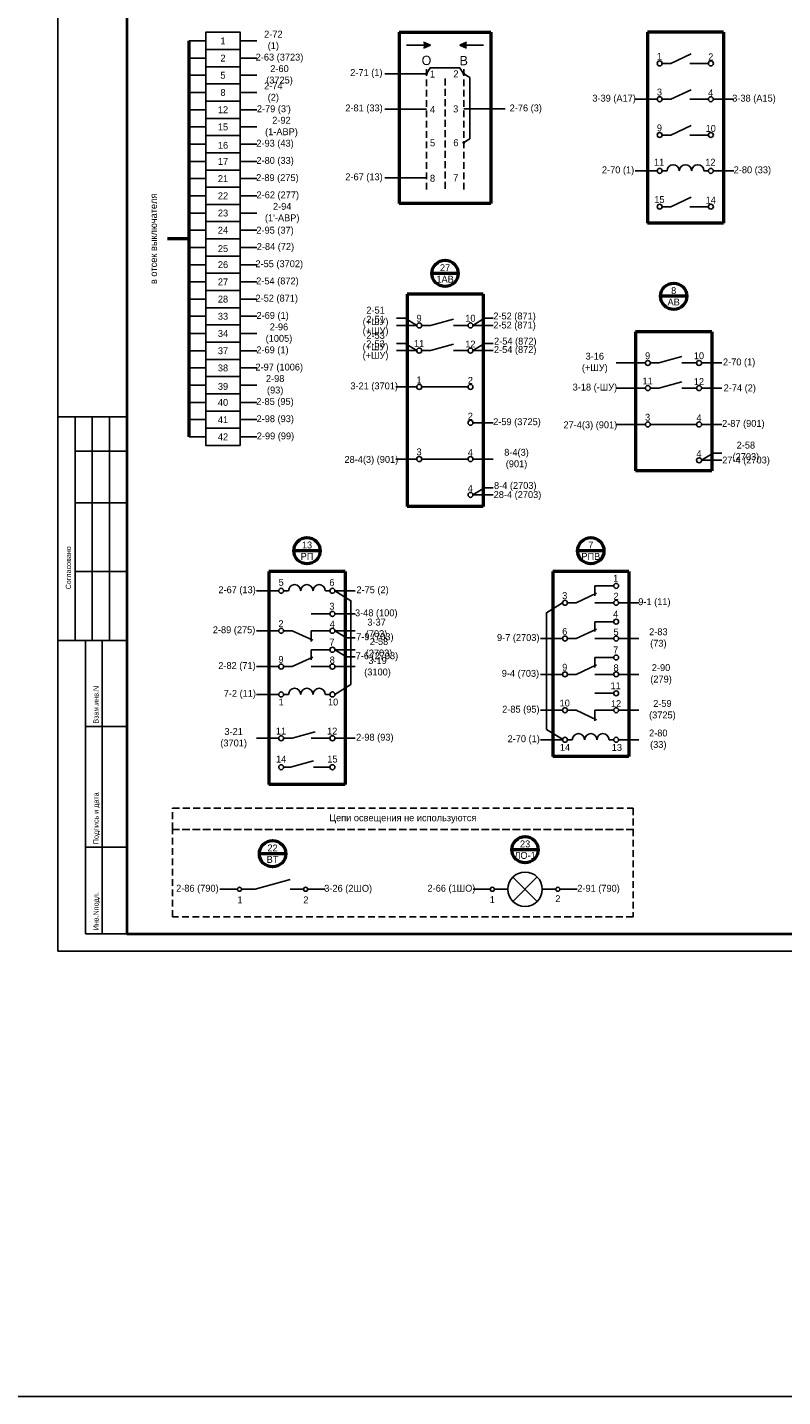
# Model space of a CAD drawing. Header units: millimetres. Extents: x 4897 to 12009, y -3017 to 2708.
# Tile 63 of 86: x 9037 to 9256, y -83 to 314. Entities that reach past the tile are written whole.
import ezdxf

# ---------------------------------------------------------------- set-up
doc = ezdxf.new("R2010")
doc.units = ezdxf.units.MM
doc.linetypes.add('JIS_02_2.0', pattern=[3, 2, -1])
doc.styles.add('SIMPLEX', font='txt', dxfattribs={"height": 5})

msp = doc.modelspace()

# ---------------------------------------------------------------- hatches: boundary and pattern name
h = msp.add_hatch(color=256)
h.dxf.hatch_style = 1
h.paths.add_polyline_path([(9151.6, 308.33), (9153.61, 309.18), (9151.6, 310.04)])
h = msp.add_hatch(color=256)
h.dxf.hatch_style = 1
h.paths.add_polyline_path([(9164.1, 308.33), (9162.1, 309.18), (9164.1, 310.04)])

# ---------------------------------------------------------------- linework, layer by layer
for p, q in [((9045.39, 46.06), (9045.39, 343.11)), ((9045.39, 46.06), (9045.39, 343.11)), ((9088.36, 310.43), (9083.52, 310.43)), ((9098.36, 310.43), (9103.21, 310.43)), ((9153.61, 309.18), (9146.69, 309.18)), ((9151.6, 310.04), (9153.61, 309.18)), ((9153.61, 309.18), (9151.6, 308.33)), ((9164.1, 310.04), (9162.1, 309.18)), ((9162.1, 309.18), (9164.1, 308.33)), ((9162.1, 309.18), (9169.02, 309.18)), ((9229.35, 306.65), (9223.39, 303.89)), ((9088.36, 305.43), (9083.52, 305.43)), ((9098.36, 305.43), (9103.21, 305.43)), ((9152.46, 300.86), (9153.54, 302.61)), ((9162.15, 302.61), (9153.54, 302.61)), ((9163.24, 300.86), (9162.15, 302.61)), ((9234.31, 303.89), (9228.88, 303.89)), ((9088.36, 300.43), (9083.52, 300.43)), ((9098.36, 300.43), (9103.21, 300.43)), ((9152.46, 300.86), (9140.4, 300.9)), ((9163.27, 300.9), (9165.02, 299.81)), ((9165.02, 299.81), (9165.04, 281.98)), ((9088.36, 295.43), (9083.52, 295.43)), ((9098.36, 295.43), (9103.21, 295.43)), ((9229.35, 296.25), (9223.39, 293.49)), ((9088.36, 290.43), (9083.52, 290.43)), ((9098.36, 290.43), (9103.21, 290.43)), ((9152.46, 290.61), (9140.4, 290.61)), ((9163.27, 290.65), (9175.31, 290.65)), ((9234.31, 293.49), (9228.88, 293.49)), ((9235.75, 293.49), (9241.65, 293.49)), ((9088.36, 285.43), (9083.52, 285.43)), ((9098.36, 285.43), (9103.21, 285.43)), ((9229.35, 285.85), (9223.39, 283.09)), ((9234.31, 283.09), (9228.88, 283.09)), ((9088.36, 280.43), (9083.52, 280.43)), ((9098.36, 280.43), (9103.21, 280.43)), ((9163.29, 280.9), (9165.04, 281.98)), ((9088.36, 275.43), (9083.52, 275.43)), ((9098.36, 275.43), (9103.21, 275.43)), ((9088.36, 270.43), (9083.52, 270.43)), ((9098.36, 270.43), (9103.21, 270.43)), ((9152.46, 270.61), (9140.4, 270.61)), ((9235.75, 272.68), (9241.65, 272.68)), ((9088.36, 265.43), (9083.52, 265.43)), ((9098.36, 265.43), (9103.21, 265.43)), ((9229.35, 265.04), (9223.39, 262.28)), ((9088.36, 260.43), (9083.52, 260.43)), ((9098.36, 260.43), (9103.21, 260.43)), ((9234.31, 262.28), (9228.88, 262.28)), ((9088.36, 255.44), (9083.52, 255.44)), ((9098.36, 255.44), (9103.21, 255.44)), ((9088.36, 250.44), (9083.52, 250.44)), ((9098.36, 250.44), (9103.21, 250.44)), ((9088.36, 245.44), (9083.52, 245.44)), ((9098.36, 245.44), (9103.21, 245.44)), ((9088.36, 240.44), (9083.52, 240.44)), ((9098.36, 240.44), (9103.21, 240.44)), ((9088.36, 235.44), (9083.52, 235.44)), ((9098.36, 235.44), (9103.21, 235.44)), ((9088.36, 230.44), (9083.52, 230.44)), ((9098.36, 230.44), (9103.21, 230.44)), ((9146.27, 229.88), (9143.73, 229.88)), ((9143.73, 227.8), (9149.63, 227.8)), ((9151.07, 227.8), (9153.59, 227.8)), ((9160.26, 229.66), (9153.59, 227.8)), ((9160.26, 227.8), (9164.51, 227.8)), ((9165.95, 227.8), (9171.85, 227.8)), ((9169.31, 229.88), (9171.85, 229.88)), ((9088.36, 225.44), (9083.52, 225.44)), ((9098.36, 225.44), (9103.21, 225.44)), ((9088.36, 220.44), (9083.52, 220.44)), ((9098.36, 220.44), (9103.21, 220.44)), ((9146.27, 222.57), (9143.73, 222.57)), ((9143.73, 220.49), (9149.63, 220.49)), ((9151.07, 220.49), (9153.59, 220.49)), ((9160.26, 222.35), (9153.59, 220.49)), ((9160.26, 220.49), (9164.51, 220.49)), ((9165.95, 220.49), (9171.85, 220.49)), ((9169.31, 222.57), (9171.85, 222.57)), ((9226.63, 218.77), (9219.96, 216.9)), ((9088.36, 215.44), (9083.52, 215.44)), ((9098.36, 215.44), (9103.21, 215.44)), ((9207.54, 216.9), (9216.01, 216.9)), ((9217.44, 216.9), (9219.96, 216.9)), ((9226.63, 216.9), (9230.88, 216.9)), ((9232.32, 216.9), (9238.22, 216.9)), ((9226.63, 211.45), (9219.96, 209.59)), ((9088.36, 210.44), (9083.52, 210.44)), ((9098.36, 210.44), (9103.21, 210.44)), ((9143.58, 209.94), (9149.63, 209.94)), ((9151.07, 209.94), (9164.51, 209.94)), ((9207.54, 209.59), (9216.01, 209.59)), ((9217.44, 209.59), (9219.96, 209.59)), ((9226.63, 209.59), (9230.88, 209.59)), ((9232.32, 209.59), (9238.22, 209.59)), ((9088.36, 205.44), (9083.52, 205.44)), ((9098.36, 205.44), (9103.21, 205.44)), ((9065.39, 201.3), (9045.39, 201.3)), ((9050.39, 136.3), (9050.39, 201.3)), ((9055.39, 136.3), (9055.39, 201.3)), ((9060.39, 136.3), (9060.39, 201.3)), ((9088.36, 200.44), (9083.52, 200.44)), ((9098.36, 200.44), (9103.21, 200.44)), ((9165.95, 199.54), (9171.85, 199.54)), ((9207.54, 199.04), (9216.01, 199.04)), ((9217.44, 199.04), (9230.88, 199.04)), ((9232.32, 199.04), (9238.22, 199.04)), ((9088.36, 195.44), (9083.52, 195.44)), ((9098.36, 195.44), (9103.21, 195.44)), ((9050.39, 191.3), (9065.39, 191.3)), ((9143.58, 188.99), (9149.63, 188.99)), ((9151.07, 188.99), (9164.51, 188.99)), ((9165.95, 188.99), (9171.85, 188.99)), ((9235.68, 190.73), (9232.32, 188.64)), ((9232.32, 188.64), (9238.22, 188.64)), ((9235.68, 190.73), (9238.22, 190.73)), ((9169.31, 180.68), (9165.95, 178.59)), ((9169.31, 180.68), (9171.85, 180.68)), ((9050.39, 176.3), (9065.39, 176.3)), ((9165.95, 178.59), (9171.85, 178.59)), ((9050.39, 156.3), (9065.39, 156.3)), ((9206.82, 152.17), (9201.38, 152.17)), ((9201.38, 152.17), (9201.38, 149.28)), ((9109.53, 150.75), (9103.11, 150.75)), ((9112.39, 150.75), (9110.97, 150.75)), ((9123.08, 150.75), (9124.41, 150.75)), ((9125.85, 150.75), (9131.75, 150.75)), ((9125.85, 150.75), (9130.5, 147.87)), ((9130.48, 123.52), (9130.48, 147.88)), ((9191.94, 147.27), (9187.29, 144.39)), ((9193.38, 147.27), (9195.9, 147.27)), ((9201.86, 150.03), (9195.9, 147.27)), ((9206.82, 147.27), (9201.38, 147.27)), ((9208.25, 147.27), (9214.15, 147.27)), ((9124.41, 144.04), (9118.98, 144.04)), ((9125.85, 144.04), (9131.75, 144.04)), ((9187.31, 110.51), (9187.31, 144.4)), ((9201.86, 139.63), (9195.9, 136.87)), ((9206.82, 141.77), (9201.38, 141.77)), ((9201.38, 141.77), (9201.38, 138.88)), ((9045.39, 136.3), (9065.39, 136.3)), ((9053.39, 51.11), (9053.39, 136.3)), ((9058.26, 51.11), (9058.26, 136.3)), ((9109.53, 139.13), (9103.11, 139.13)), ((9110.97, 139.13), (9113.49, 139.13)), ((9119.45, 136.37), (9113.49, 139.13)), ((9124.41, 139.13), (9118.98, 139.13)), ((9118.98, 136.06), (9118.98, 139.13)), ((9125.85, 139.13), (9131.75, 139.13)), ((9129.21, 137.05), (9125.85, 139.13)), ((9129.21, 137.05), (9131.75, 137.05)), ((9185.51, 136.87), (9191.94, 136.87)), ((9193.38, 136.87), (9195.9, 136.87)), ((9206.82, 136.87), (9201.38, 136.87)), ((9208.25, 136.87), (9214.15, 136.87)), ((9119.45, 131.49), (9113.49, 128.73)), ((9124.41, 133.63), (9118.98, 133.63)), ((9118.98, 133.63), (9118.98, 130.74)), ((9125.85, 133.63), (9131.75, 133.63)), ((9129.21, 131.55), (9125.85, 133.63)), ((9129.21, 131.55), (9131.75, 131.55)), ((9206.82, 131.37), (9201.38, 131.37)), ((9201.38, 131.37), (9201.38, 128.48)), ((9103.11, 128.73), (9109.53, 128.73)), ((9110.97, 128.73), (9113.49, 128.73)), ((9124.41, 128.73), (9118.98, 128.73)), ((9125.85, 128.73), (9131.75, 128.73)), ((9201.86, 129.23), (9195.9, 126.47)), ((9125.85, 120.65), (9130.5, 123.53)), ((9185.51, 126.47), (9191.94, 126.47)), ((9193.38, 126.47), (9195.9, 126.47)), ((9206.82, 126.47), (9201.38, 126.47)), ((9208.25, 126.47), (9214.15, 126.47)), ((9109.53, 120.65), (9103.11, 120.65)), ((9112.39, 120.65), (9110.97, 120.65)), ((9123.08, 120.65), (9124.41, 120.65)), ((9206.82, 120.97), (9201.38, 120.97)), ((9185.51, 116.06), (9191.94, 116.06)), ((9193.38, 116.06), (9195.9, 116.06)), ((9201.86, 113.3), (9195.9, 116.06)), ((9206.82, 116.06), (9201.38, 116.06)), ((9201.38, 112.99), (9201.38, 116.06)), ((9208.25, 116.06), (9214.15, 116.06)), ((9053.39, 111.3), (9065.39, 111.3)), ((9103.11, 107.92), (9109.53, 107.92)), ((9110.97, 107.92), (9113.49, 107.92)), ((9120.16, 109.79), (9113.49, 107.92)), ((9124.41, 107.92), (9118.98, 107.92)), ((9125.85, 107.92), (9131.75, 107.92)), ((9191.94, 107.48), (9185.51, 107.48)), ((9191.96, 107.63), (9187.31, 110.51)), ((9194.79, 107.48), (9193.38, 107.48)), ((9205.48, 107.48), (9206.82, 107.48)), ((9208.25, 107.48), (9214.15, 107.48)), ((9110.97, 99.52), (9112.98, 99.52)), ((9119.65, 101.39), (9112.98, 99.52)), ((9124.41, 99.52), (9119.65, 99.52)), ((9053.39, 76.3), (9065.39, 76.3)), ((9184.63, 60.55), (9177.54, 67.61)), ((9177.56, 60.53), (9184.6, 67.64)), ((9092.48, 64.08), (9097.56, 64.08)), ((9098.76, 64.08), (9102.68, 64.08)), ((9112.82, 66.91), (9102.68, 64.08)), ((9112.82, 64.08), (9116.74, 64.08)), ((9117.94, 64.08), (9123.02, 64.08)), ((9170.97, 64.08), (9165.97, 64.08)), ((9176.08, 64.08), (9172.16, 64.08)), ((9181.08, 64.08), (9181.08, 64.08)), ((9190, 64.08), (9186.08, 64.08)), ((9191.2, 64.08), (9196.2, 64.08)), ((9053.39, 51.11), (9065.39, 51.11)), ((9045.39, 46.06), (9465.4, 46.06))]:
    msp.add_line(p, q)
at = {"linetype": 'Continuous', "lineweight": 40}
msp.add_line((9065.39, 338.11), (9065.39, 51.11), dxfattribs=at)
at = {"lineweight": 50}
for p, q in [((9083.52, 195.44), (9083.52, 310.43)), ((9144.55, 312.97), (9171.16, 312.97)), ((9144.55, 312.97), (9144.55, 263.18)), ((9171.16, 312.97), (9171.16, 263.18)), ((9238.7, 312.97), (9216.61, 312.97)), ((9216.61, 312.97), (9216.61, 257.45)), ((9238.7, 312.97), (9238.7, 257.45)), ((9171.16, 263.18), (9144.55, 263.18)), ((9238.7, 257.45), (9216.61, 257.45)), ((9083.52, 252.94), (9077.23, 252.94)), ((9161.68, 242.9), (9154.03, 242.9)), ((9168.9, 236.88), (9146.81, 236.88)), ((9146.81, 236.88), (9146.81, 175.21)), ((9168.9, 236.88), (9168.9, 175.21)), ((9228.05, 236.26), (9220.4, 236.26)), ((9235.27, 225.98), (9213.18, 225.98)), ((9213.18, 225.98), (9213.18, 185.62)), ((9235.27, 225.98), (9235.27, 185.62)), ((9235.27, 185.62), (9213.18, 185.62)), ((9168.9, 175.21), (9146.81, 175.21)), ((9121.58, 162.38), (9113.93, 162.38)), ((9203.98, 162.38), (9196.33, 162.38)), ((9128.8, 156.35), (9106.71, 156.35)), ((9106.71, 156.35), (9106.71, 94.51)), ((9128.8, 156.35), (9128.8, 94.51)), ((9211.2, 156.35), (9189.11, 156.35)), ((9189.11, 156.35), (9189.11, 102.65)), ((9211.2, 156.35), (9211.2, 102.65)), ((9211.2, 102.65), (9189.11, 102.65)), ((9128.8, 94.51), (9106.71, 94.51)), ((9184.91, 75.56), (9177.26, 75.56)), ((9111.57, 74.4), (9103.93, 74.4))]:
    msp.add_line(p, q, dxfattribs=at)
at = {"linetype": 'JIS_02_2.0'}
for p, q in [((9152.44, 302.24), (9152.44, 267.29)), ((9163.27, 302.24), (9163.27, 267.29)), ((9157.85, 299.47), (9157.85, 267.29))]:
    msp.add_line(p, q, dxfattribs=at)
at = {"color": 7}
for p, q in [((9220.87, 303.89), (9223.39, 303.89)), ((9213.01, 293.49), (9219.44, 293.49)), ((9220.87, 293.49), (9223.39, 293.49)), ((9220.87, 283.09), (9223.39, 283.09)), ((9213.01, 272.68), (9219.44, 272.68)), ((9222.29, 272.68), (9220.87, 272.68)), ((9232.98, 272.68), (9234.31, 272.68)), ((9220.87, 262.28), (9223.39, 262.28)), ((9146.27, 229.88), (9149.63, 227.8)), ((9169.31, 229.88), (9165.95, 227.8)), ((9146.27, 222.57), (9149.63, 220.49)), ((9169.31, 222.57), (9165.95, 220.49))]:
    msp.add_line(p, q, dxfattribs=at)
at = {"linetype": 'Continuous'}
for p, q in [((9065.39, 192.12), (9065.39, 172.12)), ((9065.39, 152.12), (9065.39, 132.12))]:
    msp.add_line(p, q, dxfattribs=at)
at = {"lineweight": 40}
msp.add_line((9065.39, 51.11), (9460.48, 51.11), dxfattribs=at)
at = {"color": 9, "true_color": 0xd19cc7}
msp.add_lwpolyline([(5064.51, 516.93), (10068.29, 516.93), (10068.29, -83.25), (5072.49, -83.25)], close=True, dxfattribs=at)
for points in [[(9098.36, 307.93), (9088.36, 307.93), (9088.36, 312.93), (9098.36, 312.93)], [(9098.36, 302.93), (9088.36, 302.93), (9088.36, 307.93), (9098.36, 307.93)], [(9098.36, 297.93), (9088.36, 297.93), (9088.36, 302.93), (9098.36, 302.93)], [(9098.36, 292.93), (9088.36, 292.93), (9088.36, 297.93), (9098.36, 297.93)], [(9098.36, 287.93), (9088.36, 287.93), (9088.36, 292.93), (9098.36, 292.93)], [(9098.36, 282.93), (9088.36, 282.93), (9088.36, 287.93), (9098.36, 287.93)], [(9098.36, 282.93), (9088.36, 282.93), (9088.36, 287.93), (9098.36, 287.93)], [(9098.36, 277.93), (9088.36, 277.93), (9088.36, 282.93), (9098.36, 282.93)], [(9098.36, 272.93), (9088.36, 272.93), (9088.36, 277.93), (9098.36, 277.93)], [(9098.36, 267.93), (9088.36, 267.93), (9088.36, 272.93), (9098.36, 272.93)], [(9098.36, 262.93), (9088.36, 262.93), (9088.36, 267.93), (9098.36, 267.93)], [(9098.36, 257.94), (9088.36, 257.94), (9088.36, 262.93), (9098.36, 262.93)], [(9098.36, 252.94), (9088.36, 252.94), (9088.36, 257.94), (9098.36, 257.94)], [(9098.36, 247.94), (9088.36, 247.94), (9088.36, 252.94), (9098.36, 252.94)], [(9098.36, 242.94), (9088.36, 242.94), (9088.36, 247.94), (9098.36, 247.94)], [(9098.36, 237.94), (9088.36, 237.94), (9088.36, 242.94), (9098.36, 242.94)], [(9098.36, 232.94), (9088.36, 232.94), (9088.36, 237.94), (9098.36, 237.94)], [(9098.36, 227.94), (9088.36, 227.94), (9088.36, 232.94), (9098.36, 232.94)], [(9098.36, 222.94), (9088.36, 222.94), (9088.36, 227.94), (9098.36, 227.94)], [(9098.36, 217.94), (9088.36, 217.94), (9088.36, 222.94), (9098.36, 222.94)], [(9098.36, 212.94), (9088.36, 212.94), (9088.36, 217.94), (9098.36, 217.94)], [(9098.36, 207.94), (9088.36, 207.94), (9088.36, 212.94), (9098.36, 212.94)], [(9098.36, 202.94), (9088.36, 202.94), (9088.36, 207.94), (9098.36, 207.94)], [(9098.36, 197.94), (9088.36, 197.94), (9088.36, 202.94), (9098.36, 202.94)], [(9098.36, 192.94), (9088.36, 192.94), (9088.36, 197.94), (9098.36, 197.94)]]:
    msp.add_lwpolyline(points, close=True)
at = {"const_width": 0.338}
for points in [[(9152.18, 300.86, 1), (9152.69, 300.86, 1)], [(9163.01, 300.9, 1), (9163.52, 300.9, 1)], [(9163.03, 280.9, 1), (9163.54, 280.9, 1)]]:
    msp.add_lwpolyline(points, format="xyb", close=True, dxfattribs=at)
at = {"linetype": 'JIS_02_2.0'}
for points in [[(9078.69, 87.59), (9212.47, 87.59), (9212.47, 81.47), (9078.69, 81.47)], [(9078.69, 81.47), (9212.47, 81.47), (9212.47, 56.04), (9078.69, 56.04)]]:
    msp.add_lwpolyline(points, close=True, dxfattribs=at)
at = {"color": 7}
for centre in [(9220.15, 303.89), (9235.03, 303.89), (9220.15, 293.49), (9235.03, 293.49), (9220.15, 283.09), (9235.03, 283.09), (9220.15, 272.68), (9235.03, 272.68), (9220.15, 262.28), (9235.03, 262.28)]:
    msp.add_circle(centre, 0.719, dxfattribs=at)
at = {"lineweight": 50}
for centre in [(9157.85, 242.9), (9224.23, 236.26), (9117.75, 162.38), (9200.16, 162.38), (9107.75, 74.4), (9181.08, 75.56)]:
    msp.add_circle(centre, 3.82, dxfattribs=at)
for centre, radius in [((9150.35, 227.8), 0.719), ((9165.23, 227.8), 0.719), ((9150.35, 220.49), 0.719), ((9165.23, 220.49), 0.719), ((9216.73, 216.9), 0.719), ((9231.6, 216.9), 0.719), ((9150.35, 209.94), 0.719), ((9165.23, 209.94), 0.719), ((9216.73, 209.59), 0.719), ((9231.6, 209.59), 0.719), ((9165.23, 199.54), 0.719), ((9216.73, 199.04), 0.719), ((9231.6, 199.04), 0.719), ((9150.35, 188.99), 0.719), ((9165.23, 188.99), 0.719), ((9231.6, 188.64), 0.719), ((9165.23, 178.59), 0.719), ((9110.25, 150.75), 0.719), ((9125.13, 150.75), 0.719), ((9207.53, 152.17), 0.719), ((9192.66, 147.27), 0.719), ((9207.53, 147.27), 0.719), ((9125.13, 144.04), 0.719), ((9110.25, 139.13), 0.719), ((9125.13, 139.13), 0.719), ((9207.53, 141.77), 0.719), ((9192.66, 136.87), 0.719), ((9207.53, 136.87), 0.719), ((9125.13, 133.63), 0.719), ((9207.53, 131.37), 0.719), ((9110.25, 128.73), 0.719), ((9125.13, 128.73), 0.719), ((9192.66, 126.47), 0.719), ((9207.53, 126.47), 0.719), ((9110.25, 120.65), 0.719), ((9125.13, 120.65), 0.719), ((9207.53, 120.97), 0.719), ((9192.66, 116.06), 0.719), ((9207.53, 116.06), 0.719), ((9110.25, 107.92), 0.719), ((9125.13, 107.92), 0.719), ((9192.66, 107.48), 0.719), ((9207.53, 107.48), 0.719), ((9110.25, 99.52), 0.719), ((9125.13, 99.52), 0.719), ((9181.08, 64.08), 5), ((9098.16, 64.08), 0.599), ((9117.34, 64.08), 0.599), ((9171.56, 64.08), 0.599), ((9190.6, 64.08), 0.599)]:
    msp.add_circle(centre, radius)
at = {"color": 7}
for centre in [(9224.07, 272.68), (9227.63, 272.68), (9231.2, 272.68)]:
    msp.add_arc(centre, 1.78, 0, 180, dxfattribs=at)
for centre in [(9114.17, 150.75), (9117.73, 150.75), (9121.29, 150.75), (9114.17, 120.65), (9117.73, 120.65), (9121.29, 120.65), (9196.57, 107.48), (9200.14, 107.48), (9203.7, 107.48)]:
    msp.add_arc(centre, 1.78, 0, 180)

# ---------------------------------------------------------------- texts
at = {"linetype": 'Continuous', "style": 'SIMPLEX'}
for s, p in [('Согласовано', (9049.22, 151.17)), ('Взам.инв.N', (9057.22, 112.17)), ('Подпись и дата', (9057.22, 77.17)), ('Инв.Nподл.', (9057.22, 52.17))]:
    msp.add_text(s, height=1.5, rotation=90, dxfattribs=at).set_placement(p)
at = {"style": 'SIMPLEX'}
for s, p in [('1', (9097.56, 59.99)), ('2', (9116.68, 59.99))]:
    msp.add_text(s, height=2, dxfattribs=at).set_placement(p)
at = {"char_height": 2, "attachment_point": 5, "style": 'SIMPLEX'}
for s, insert, width, rotation in [('1', (9093.36, 310.43), 9.9996, 0), ('2', (9093.36, 305.43), 9.9996, 0), ('5', (9093.36, 300.43), 9.9996, 0), ('8', (9093.36, 295.43), 9.9996, 0), ('12', (9093.36, 290.43), 9.9996, 0), ('15', (9093.36, 285.43), 9.9996, 0), ('16', (9093.36, 280.09), 9.9995, 0), ('17', (9093.36, 275.43), 9.9996, 0), ('21', (9093.36, 270.43), 9.9996, 0), ('22', (9093.36, 265.43), 9.9996, 0), ('в отсек выключателя ', (9073.22, 252.94), 25.4968, 90), ('23', (9093.36, 260.43), 9.9996, 0), ('24', (9093.36, 255.44), 9.9996, 0), ('25', (9093.36, 250.09), 9.9995, 0), ('26', (9093.36, 245.44), 9.9996, 0), ('27', (9093.36, 240.44), 9.9996, 0), ('28', (9093.36, 235.44), 9.9996, 0), ('33', (9093.36, 230.44), 9.9996, 0), ('34', (9093.36, 225.44), 9.9996, 0), ('37', (9093.36, 220.44), 9.9996, 0), ('38', (9093.36, 215.44), 9.9996, 0), ('39', (9093.36, 210.09), 9.9995, 0), ('40', (9093.36, 205.44), 9.9996, 0), ('41', (9093.36, 200.44), 9.9996, 0), ('42', (9093.36, 195.44), 9.9996, 0)]:
    msp.add_mtext(s, dxfattribs=dict(at, insert=insert, width=width, rotation=rotation))
at = {"style": 'SIMPLEX'}
for s, insert, char_height, width, attachment_point in [('2-72 (1)', (9107.98, 310.41), 2, 8.4877, 5), ('\\pt10;2-63 (3723)', (9109.77, 305.41), 2, 14.2223, 5), ('О', (9152.44, 304.74), 2.71, 3.5223, 5), ('В', (9163.27, 304.7), 2.71, 4.0058, 5), ('2-60 (3725)', (9109.77, 300.41), 2, 11.6515, 5), ('2-71 (1)', (9134.99, 300.93), 2, 11.4322, 5), ('2-74 (2)', (9107.98, 295.41), 2, 8.0699, 5), ('1', (9154.96, 300.8), 2.03, 1.3918, 6), ('2', (9161.75, 300.84), 2.03, 0.6556, 6), ('3-38 (A15)', (9247.55, 293.49), 2, 12.266, 5), ("2-79 (3')", (9108.13, 290.41), 2, 10.8774, 5), ('2-81 (33)', (9134.31, 290.65), 2, 11.4322, 5), ('4', (9154.96, 290.51), 2.03, 1.3918, 6), ('3', (9161.69, 290.66), 2.03, 1.1658, 6), ('2-76 (3)', (9181.28, 290.65), 2, 11.4322, 5), ('2-92 (1-АВР)', (9110.34, 285.41), 2, 14.2223, 5), ('2-93 (43)', (9108.47, 280.41), 2, 14.2223, 5), ('2-80 (33)', (9108.49, 275.41), 2, 10.5352, 5), ('5', (9154.96, 280.8), 2.03, 1.3918, 6), ('6', (9161.75, 280.84), 2.03, 0.6556, 6), ('2-89 (275)', (9109.16, 270.41), 2, 11.9939, 5), ('2-67 (13)', (9134.31, 270.65), 2, 11.4322, 5), ('8', (9154.96, 270.51), 2.03, 1.3918, 6), ('7', (9161.69, 270.66), 2.03, 1.596, 6), ('2-80 (33)', (9247.08, 272.68), 2, 12.266, 5), ('2-62 (277)', (9109.27, 265.41), 2, 14.2223, 5), ("2-94 (1'-АВР) ", (9110.55, 260.41), 2, 14.2223, 5), ('2-95 (37)', (9108.47, 255.15), 2, 14.2223, 5), ('2-84 (72)', (9108.59, 250.41), 2, 10.3467, 5), ('2-55 (3702)', (9109.69, 245.41), 2, 13.6828, 5), ('2-54 (872)', (9109.17, 240.41), 2, 11.9017, 5), ('27\\P1АВ', (9157.85, 242.9), 2, 13.7171, 5), ('8\\PАВ', (9224.23, 236.26), 2, 13.7171, 5), ('2-52 (871)', (9108.97, 235.41), 2, 12.2534, 5), ('2-69 (1)', (9107.77, 230.41), 2, 10.943, 5), ('2-51 (+ШУ)', (9137.66, 230.27), 2, 12.5391, 5), ('9', (9150.29, 229.86), 2, 2.4873, 5), ('10', (9165.19, 229.88), 2, 2.4873, 5), ('2-96 (1005)', (9109.61, 225.41), 2, 11.5808, 5), ('2-51 (+ШУ)', (9137.66, 227.62), 2, 12.5391, 5), ('2-53 (+ШУ)', (9137.65, 220.49), 2, 12.5391, 5), ('2-53 (+ШУ)', (9137.66, 222.95), 2, 12.5391, 5), ('11', (9150.29, 222.55), 2, 2.4873, 5), ('12', (9165.19, 222.39), 2, 2.4873, 5), ('2-69 (1)', (9107.72, 220.41), 2, 10.0168, 5), ('\\pt10;2-54 (872)', (9178.21, 220.49), 2, 13.932, 5), ('3-16 (+ШУ)', (9201.32, 216.9), 2, 12.5391, 5), ('9', (9216.66, 218.97), 2, 2.4873, 5), ('10', (9231.56, 218.98), 2, 2.4873, 5), ('2-70 (1)', (9243.23, 216.9), 2, 9.451, 5), ('2-97 (1006)', (9109.69, 215.41), 2, 14.2223, 5), ('2-98 (93)', (9108.51, 210.41), 2, 9.9462, 5), ('3-21 (3701)', (9137.26, 209.94), 2, 15.2573, 5), ('1', (9150.29, 212), 2, 2.4873, 5), ('2', (9165.19, 211.84), 2, 2.4873, 5), ('3-18 (-ШУ)', (9201.35, 209.59), 2, 12.5391, 5), ('11', (9216.66, 211.65), 2, 2.4873, 5), ('12', (9231.56, 211.49), 2, 2.4873, 5), ('2-85 (95)', (9108.46, 205.41), 2, 13.0857, 5), ('\\pt10;2-74 (2)', (9243.42, 209.37), 2, 9.7474, 5), ('2-98 (93)', (9108.53, 200.41), 2, 12.6292, 5), ('2', (9165.19, 201.44), 2, 2.4873, 5), ('\\pt10;2-59 (3725)', (9178.73, 199.54), 2, 13.4447, 5), ('27-4(3) (901)', (9200.03, 198.64), 2, 15.2573, 5), ('3', (9216.66, 201.11), 2, 2.4873, 5), ('4', (9231.56, 200.95), 2, 2.4873, 5), ('\\pt10;2-87 (901)', (9244.45, 199.04), 2, 12.0033, 5), ('2-99 (99)', (9108.6, 195.41), 2, 13.129, 5), ('28-4(3) (901)', (9136.44, 188.59), 2, 15.2573, 5), ('3', (9150.29, 191.06), 2, 2.4873, 5), ('4', (9165.19, 190.9), 2, 2.4873, 5), ('\\pt10;8-4(3) (901)', (9178.59, 188.99), 2, 12.0033, 5), ('4', (9231.56, 190.54), 2, 2.4873, 5), ('2-58 (2703)', (9245.19, 191.08), 2, 12.5391, 5), ('\\pt10;27-4 (2703)', (9245.24, 188.42), 2, 13.4447, 5), ('4', (9165.19, 180.49), 2, 2.4873, 5), ('8-4 (2703)', (9178.23, 181.03), 2, 12.5391, 5), ('\\pt10;28-4 (2703)', (9178.87, 178.37), 2, 13.4447, 5), ('13\\PРП', (9117.75, 162.38), 2, 13.7171, 5), ('7\\PРПВ', (9200.16, 162.38), 2, 13.7171, 5), ('1', (9207.39, 154.38), 2, 2.4873, 5), ('2-67 (13)', (9097.45, 150.75), 2, 14.4559, 5), ('5', (9110.25, 153.18), 2, 2.4873, 5), ('6', (9125, 153.14), 2, 2.4873, 5), ('2-75 (2)', (9136.79, 150.75), 2, 9.697, 5), ('3', (9124.98, 146.24), 2, 2.4873, 5), ('3', (9192.59, 149.33), 2, 2.4873, 5), ('2', (9207.5, 149.17), 2, 2.4873, 5), ('9-1 (11)', (9218.63, 147.27), 2, 9.5969, 5), ('3-48 (100)', (9137.86, 144.04), 2, 14.2495, 5), ('4', (9207.39, 143.98), 2, 2.4873, 5), ('2-89 (275)', (9096.57, 139.13), 2, 14.4559, 5), ('2', (9110.19, 141.2), 2, 2.4873, 5), ('4', (9125.09, 141.03), 2, 2.4873, 5), ('3-37 (703)', (9137.95, 139.66), 2, 11.4821, 5), ('9-7 (2703)', (9179.09, 136.87), 2, 12.3173, 5), ('6', (9192.59, 138.93), 2, 2.4873, 5), ('5', (9207.5, 138.77), 2, 2.4873, 5), ('2-83 (73)', (9219.78, 136.87), 2, 9.4941, 5), ('7', (9124.98, 135.84), 2, 2.4873, 5), ('7-9 (703)', (9137.46, 137.1), 2, 11.4821, 5), ('2-58 (2703)', (9138.66, 134.05), 2, 12.3516, 5), ('9', (9110.19, 130.79), 2, 2.4873, 5), ('8', (9125.09, 130.63), 2, 2.4873, 5), ('7-6 (2703)', (9138.06, 131.58), 2, 12.3516, 5), ('3-19 (3100)', (9138.23, 128.53), 2, 12.0624, 5), ('7', (9207.39, 133.57), 2, 2.4873, 5), ('2-82 (71)', (9097.42, 128.73), 2, 12.3173, 5), ('9-4 (703)', (9179.73, 126.47), 2, 10.4797, 5), ('9', (9192.59, 128.53), 2, 2.4873, 5), ('8', (9207.5, 128.37), 2, 2.4873, 5), ('2-90 (279)', (9220.56, 126.47), 2, 11.1495, 5), ('11', (9207.39, 123.17), 2, 2.4873, 5), ('7-2 (11)', (9098.25, 120.65), 2, 10.3075, 5), ('1', (9110.25, 118.46), 2, 2.4873, 5), ('10', (9125.33, 118.42), 2, 2.4873, 5), ('10', (9192.59, 118.13), 2, 2.4873, 5), ('2-85 (95)', (9179.85, 116.06), 2, 11.9753, 5), ('12', (9207.5, 117.97), 2, 2.4873, 5), ('2-59 (3725)', (9220.95, 116.06), 2, 12.5608, 5), ('3-21 (3701)', (9096.45, 107.92), 2, 11.9753, 5), ('11', (9110.19, 109.99), 2, 2.6267, 5), ('12', (9125.06, 109.99), 2, 2.4873, 5), ('2-98 (93)', (9137.45, 107.92), 2, 11.3123, 5), ('2-70 (1)', (9180.68, 107.48), 2, 10.3075, 5), ('2-80 (33)', (9219.76, 107.48), 2, 9.697, 5), ('14', (9192.66, 105.29), 2, 2.4873, 5), ('13', (9207.74, 105.25), 2, 2.4873, 5), ('14', (9110.25, 101.86), 2, 2.4873, 5), ('15', (9125.13, 101.86), 2, 2.4873, 5), ('Цепи освещения не используются', (9145.58, 84.53), 2, 133.7823, 5), ('\\pt8;22\\PВТ', (9107.75, 74.4), 2, 4.8313, 5), ('23\\PЛО-1', (9181.08, 75.56), 2, 13.7171, 5), ('2-86 (790)', (9085.92, 64.08), 2, 13.7171, 5), ('3-26 (2ШО)', (9129.71, 64.05), 2, 14.7183, 5), ('2-66 (1ШО)', (9159.69, 64.08), 2, 13.7171, 5), ('2-91 (790)', (9202.41, 64.06), 2, 15.0229, 5), ('1', (9171.56, 61.07), 2, 13.1618, 5), ('2', (9190.6, 61.34), 2, 13.1618, 5)]:
    msp.add_mtext(s, dxfattribs=dict(at, insert=insert, char_height=char_height, width=width, attachment_point=attachment_point))
at = {"color": 7, "char_height": 2, "attachment_point": 5, "style": 'SIMPLEX'}
for s, insert, width in [('1', (9220.09, 305.95), 2.0587), ('2', (9234.99, 305.79), 2.4873), ('3-39 (A17)', (9206.93, 293.49), 12.3173), ('3', (9220.09, 295.55), 2.4873), ('4', (9234.99, 295.39), 2.4873), ('9', (9220.09, 285.15), 2.4873), ('10', (9234.99, 284.99), 2.4873), ('11', (9219.98, 275.2), 2.4873), ('12', (9234.88, 275.19), 2.9086), ('2-70 (1)', (9208.08, 272.68), 12.3173), ('15', (9220.09, 264.34), 3.5663), ('14', (9234.99, 264.18), 2.4873), ('2-52 (871)', (9178.02, 230.24), 12.5391), ('2-52 (871)', (9178.02, 227.61), 12.5391), ('2-54 (872)', (9178.24, 222.93), 12.5391)]:
    msp.add_mtext(s, dxfattribs=dict(at, insert=insert, width=width))

doc.saveas('drawing.dxf')
